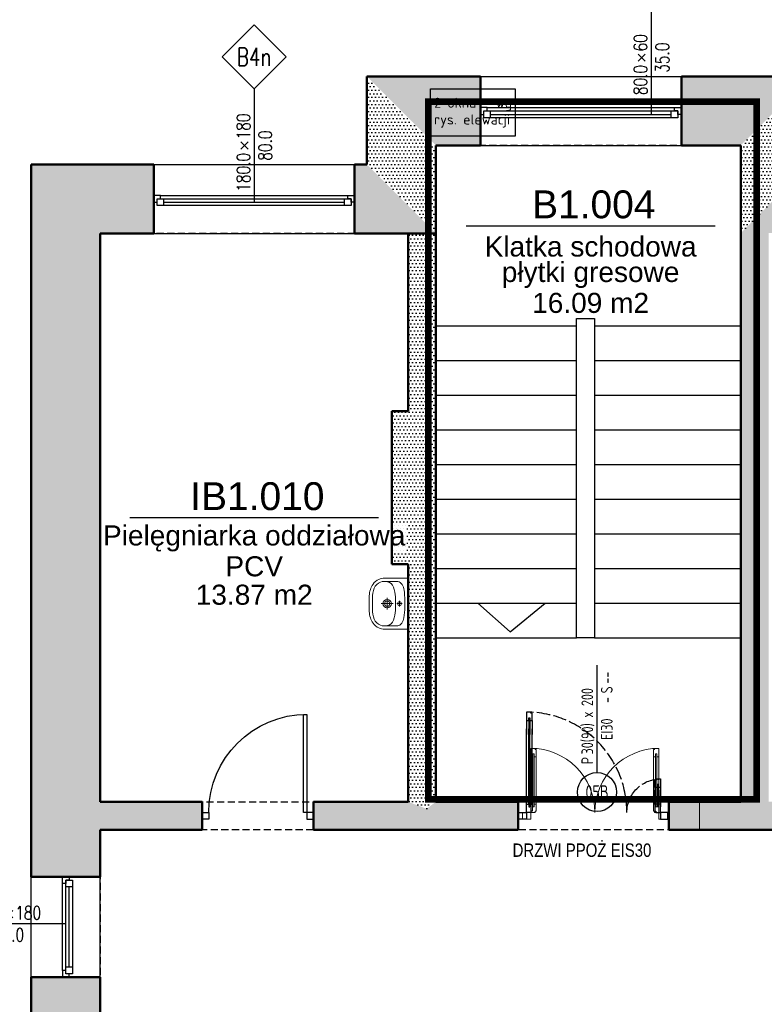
# Model space of a CAD drawing. Header units: millimetres. Extents: x 509 to 7952, y 243 to 5804.
# Tile 6 of 54: x 1651 to 2319, y 1619 to 2502. Entities that reach past the tile are written whole.
import ezdxf
from ezdxf.enums import TextEntityAlignment as Align

# ---------------------------------------------------------------- set-up
doc = ezdxf.new("R2010")
doc.units = ezdxf.units.MM
for name, pattern in [('ACAD_ISO02W100', [15, 12, -3]), ('DIVIDE', [31.75, 12.7, -6.35, 0, -6.35, 0, -6.35]), ('HIDDEN', [9.525, 6.35, -3.175])]:
    doc.linetypes.add(name, pattern=pattern)
for name, color, linetype in [('WK-Drzwi', 9, 'Continuous'), ('WK-EtykDrzwi', 11, 'Continuous'), ('WK-EtykOkna', 11, 'Continuous'), ('WK-EtykPow', 173, 'Continuous'), ('WK-Okna', 143, 'Continuous'), ('WK-Otwory', 9, 'Continuous'), ('WK-PPoż', 1, 'Continuous'), ('WK-Schody', 254, 'Continuous'), ('WK-Ściany', 7, 'Continuous')]:
    doc.layers.add(name, color=color, linetype=linetype)
for name, color, linetype, lineweight in [('WK-INSTALACJE WODKAN', 170, 'Continuous', 5), ('WK-MEBLE', 34, 'Continuous', 5), ('WK-Wyburzenia', 6, 'Continuous', 5)]:
    doc.layers.add(name, color=color, linetype=linetype, lineweight=lineweight)
doc.layers.add('WK-Pomieszczenia', color=173, linetype='Continuous', plot=False)
doc.layers.add('WK-Uwagi', color=2, linetype='Continuous', plot=False)
doc.styles.add('Arial', font='micross.ttf', dxfattribs={"width": 0.9})
doc.styles.add('iso cp', font='isocpeur.ttf')
doc.styles.add('RomanS-Narrow', font='romans.shx', dxfattribs={"width": 0.8})
doc.styles.get("Standard").update_dxf_attribs({"font": 'ARIAL.TTF'})
pattern_1 = [(360, (534.9164, 699.143), (1.5875, 3.175), [0, -3.175])]
pattern_2 = [(360, (534.9164, 699.143), (1.5875, 3.175), [0, -3.175])]

# ---------------------------------------------------------------- blocks, each defined once
blk = doc.blocks.new('L2')
at = {"color": 8}
for p, q in [((7.5, 5), (20, 5)), ((7.5, 0), (20, 0))]:
    blk.add_line(p, q, dxfattribs=at)
at = {"color": 4}
for p, q in [((7.5, 3), (20, 3)), ((7.5, 2), (20, 2))]:
    blk.add_line(p, q, dxfattribs=at)
blk.add_lwpolyline([(0, 1), (0, 5), (7.5, 5), (7.5, 3), (5, 3), (5, 2), (7.5, 2), (7.5, 0), (1, 0), (1, 1)], close=True)
blk = doc.blocks.new('L3')
for p, q in [((-22.5, -0.5), (-22.5, 0.5)), ((22.5, -0.5), (22.5, 0.5))]:
    blk.add_line(p, q)
at = {"color": 8}
for p, q in [((-15, 2.5), (15, 2.5)), ((-15, -2.5), (15, -2.5))]:
    blk.add_line(p, q, dxfattribs=at)
at = {"color": 4}
for p, q in [((-15, 0.5), (15, 0.5)), ((-15, 0.5), (15, 0.5)), ((-15, -0.5), (15, -0.5)), ((-15, -0.5), (15, -0.5))]:
    blk.add_line(p, q, dxfattribs=at)
blk = doc.blocks.new('J50a')
for p, q in [((20.85, 0), (-20.85, 0)), ((-23, -2.14), (-23, -21)), ((2.53, -7.68), (-2.53, -7.68)), ((0, -10.13), (0, -5.23)), ((23, -21), (23, -2.14)), ((-20, -20.98), (-20, -10.2)), ((0, -23.98), (0, -13.48)), ((20, -10.2), (20, -20.98)), ((-5.34, -18.73), (5.34, -18.73))]:
    blk.add_line(p, q)
at = {"flags": 128}
for points in [[(-20.85, 0, 0.056329), (-22.22, -0.1, 0.274623), (-22.85, -0.67, 0.078029), (-23, -2.14, 0.987626)], [(20.85, 0, -0.056329), (22.22, -0.1, -0.274623), (22.85, -0.67, -0.078029), (23, -2.14, -0.987626)], [(-20, -10.2, -0.104891), (-19.52, -7.91, -0.153237), (-17.09, -5.29, -0.096443), (-12.1, -3.56, -0.04719), (-3.09, -2.97), (-2.75, -2.97, 0.009116), (2.75, -2.97), (3.09, -2.97, -0.053543), (12.87, -3.72, -0.091574), (17.37, -5.47, -0.166964), (19.69, -8.36, -0.062926), (20, -10.2, -1.040135)], [(-23, -21, 0.111521), (-21.76, -26.31, 0.123014), (-17.56, -31.31, 0.141312), (-7.12, -34.81, 0.026087), (7.12, -34.81, 0.141312), (17.56, -31.31, 0.123014), (21.76, -26.31, 0.111521), (23, -21)]]:
    blk.add_lwpolyline(points, format="xyb", dxfattribs=at)
blk.add_lwpolyline([(13.79, -30.26, 0.212121), (19.27, -24.85, 0.157769), (19.69, -18.5, 0.270169), (14.76, -12.99, 0.074819), (6.02, -11.37), (6.02, -11.37), (2.16, -11.22), (-2.16, -11.22), (-6.02, -11.37), (-6.02, -11.37, 0.074819), (-14.76, -12.99, 0.270169), (-19.69, -18.5, 0.157769), (-19.27, -24.85, 0.212121), (-13.79, -30.26, 0.110292), (-5.03, -31.99), (0, -32), (5.03, -31.99, 0.110292)], format="xyb", close=True, dxfattribs=at)
for centre, radius in [((0, -7.68), 1.73), ((0, -18.73), 3.78), ((0, -18.73), 2.33)]:
    blk.add_circle(centre, radius)
blk = doc.blocks.new('WK_Pow_tag_01_50')
at = {"color": 0, "linetype": 'ByBlock'}
blk.add_line((-2.789, 0), (2.789, 0), dxfattribs=at)
at = {"color": 0, "linetype": 'ByBlock', "style": 'Arial'}
for tag, height, p in [('POWIERZCHNIE:NUMERAUTO', 0.625, (0.071, 0.482)), ('POWIERZCHNIE:NAZWA', 0.45, (0, -0.455)), ('POWIERZCHNIE_WYKOŃCZENIE:POSADZKA', 0.45, (0, -1.091)), ('POWIERZCHNIE_STYL:POWOBLICZ', 0.45, (0, -1.728))]:
    blk.add_attdef(tag, text='', height=height, dxfattribs=at).set_placement(p, align=Align.MIDDLE)
blk = doc.blocks.new('WK_WindowTag01_50_P')
for p, q in [((0, 2.543), (0, 0)), ((-0.296, 1.353), (-0.133, 1.19)), ((-0.133, 1.353), (-0.296, 1.19))]:
    blk.add_line(p, q)
blk.add_lwpolyline([(0, 2.543), (0.719, 3.262), (0, 3.981), (-0.719, 3.262)], close=True)
at = {"color": 0, "linetype": 'ByBlock', "lineweight": -2, "style": 'RomanS-Narrow', "width": 0.75}
blk.add_attdef('OKNA_OBIEKTY:WYSOKOŚĆ', text='', height=0.3, rotation=90, dxfattribs=at).set_placement((0, 1.412), align=Align.BOTTOM_LEFT)
at = {"color": 0, "linetype": 'ByBlock', "lineweight": -2, "style": 'RomanS-Narrow', "width": 0.75, "flags": 8}
blk.add_attdef('OKNA_OBIEKTY:SYMBOL', text='', height=0.4, dxfattribs=at).set_placement((0, 3.262), align=Align.MIDDLE)
at = {"color": 0, "linetype": 'ByBlock', "lineweight": -2, "style": 'RomanS-Narrow', "width": 0.75}
blk.add_attdef('OKNA_OBIEKTY:PARAPET', text='', height=0.3, rotation=90, dxfattribs=at).set_placement((0.099, 1.271), align=Align.TOP_CENTER)
blk.add_attdef('OKNA_OBIEKTY:SZEROKOŚĆ', text='', height=0.3, rotation=90, dxfattribs=at).set_placement((0, 1.106), align=Align.BOTTOM_RIGHT)
blk = doc.blocks.new('WK_WindowTag01_50_L')
for p, q in [((0, -2.543), (0, 0)), ((-0.296, -1.19), (-0.133, -1.353)), ((-0.133, -1.19), (-0.296, -1.353))]:
    blk.add_line(p, q)
blk.add_lwpolyline([(0, -2.543), (0.719, -3.262), (0, -3.981), (-0.719, -3.262)], close=True)
at = {"color": 0, "linetype": 'ByBlock', "lineweight": -2, "style": 'RomanS-Narrow', "width": 0.75}
blk.add_attdef('OKNA_OBIEKTY:WYSOKOŚĆ', text='', height=0.3, rotation=90, dxfattribs=at).set_placement((0, -1.131), align=Align.BOTTOM_LEFT)
blk.add_attdef('OKNA_OBIEKTY:PARAPET', text='', height=0.3, rotation=90, dxfattribs=at).set_placement((0.099, -1.271), align=Align.TOP_CENTER)
blk.add_attdef('OKNA_OBIEKTY:SZEROKOŚĆ', text='', height=0.3, rotation=90, dxfattribs=at).set_placement((0, -1.437), align=Align.BOTTOM_RIGHT)
at = {"color": 0, "linetype": 'ByBlock', "lineweight": -2, "style": 'RomanS-Narrow', "width": 0.75, "flags": 8}
blk.add_attdef('OKNA_OBIEKTY:SYMBOL', text='', height=0.4, dxfattribs=at).set_placement((0, -3.262), align=Align.MIDDLE)
blk = doc.blocks.new('WK_Door_Tag_02_50L')
at = {"color": 0, "linetype": 'ByBlock', "lineweight": -2}
blk.add_line((0, 0), (0, 2.75), dxfattribs=at)
blk.add_circle((0, -0.5), 0.5, dxfattribs=at)
at = {"color": 0, "linetype": 'ByBlock', "lineweight": -2, "style": 'RomanS-Narrow', "width": 0.75}
for tag, p in [('DRZWI_OBIEKTY:WYPOSAZENIESAMOZAMYKACZ', (0.1, 2.031)), ('DRZWI_OBIEKTY:WYPOSAZENIEKRATKAWENT', (0.1, 1.781)), ('DRZWI_OBIEKTY:KONTROLADOSTĘPU', (0.1, 2.28)), ('DRZWI_STYL:KLASAPPOŻ', (0.1, 0.839))]:
    blk.add_attdef(tag, text='', height=0.3, rotation=90, dxfattribs=at).set_placement(p, align=Align.TOP_LEFT)
for tag, p in [('DRZWI_STYL:KIERUNEKOTWIERANIAZNAK', (-0.1, 0.214)), ('DRZWI_STYL:ROZMIAR', (-0.1, 0.464))]:
    blk.add_attdef(tag, p, '', height=0.3, rotation=90, dxfattribs=at)
at = {"color": 0, "linetype": 'ByBlock', "lineweight": -2, "style": 'RomanS-Narrow', "width": 0.75, "flags": 4}
blk.add_attdef('DRZWI_OBIEKTY:SYMBOL', text='', height=0.35, rotation=360, dxfattribs=at).set_placement((0, -0.5), align=Align.MIDDLE_CENTER)

msp = doc.modelspace()

# ---------------------------------------------------------------- hatches: boundary and pattern name
at = {"layer": 'WK-Ściany', "linetype": 'Continuous', "lineweight": -3}
h = msp.add_hatch(dxfattribs=at)
h.set_pattern_fill('DOTS', color=253, scale=2, style=0)
h.set_pattern_definition(pattern_1)
h.paths.add_polyline_path([(2024.24, 2389.37), (1962.24, 2451.37), (1962.24, 2372.47), (2024.24, 2310.47)], flags=0)
h = msp.add_hatch(dxfattribs=at)
h.set_pattern_fill('DOTS', color=253, scale=2, style=0)
h.set_pattern_definition(pattern_1)
h.paths.add_polyline_path([(2297.53, 2389.37), (2359.53, 2451.37), (2244.3, 2451.37), (2244.3, 2389.37)], flags=0)
h.paths.add_polyline_path([(2064.3, 2389.37), (2064.3, 2451.37), (1962.24, 2451.37), (2024.24, 2389.37)], flags=0)
h = msp.add_hatch(dxfattribs=at)
h.set_pattern_fill('DOTS', color=253, scale=2, style=0)
h.set_pattern_definition(pattern_2)
h.paths.add_polyline_path([(2297.53, 2310.87), (2359.53, 2372.87), (2359.53, 2451.37), (2297.53, 2389.37)], flags=0)
h = msp.add_hatch(dxfattribs=at)
h.set_pattern_fill('DOTS', color=253, scale=2, style=0)
h.set_pattern_definition(pattern_1)
h.paths.add_polyline_path([(1723.3, 2310.47), (1661.3, 2372.47), (1661.3, 1775.53), (1704.72, 1783.87), (1723.3, 1800.53)], flags=0)
h.paths.add_polyline_path([(1723.3, 1775.53), (1704.72, 1783.87), (1661.3, 1775.53), (1661.3, 1733.26), (1723.3, 1733.26)], flags=0)
h.paths.add_polyline_path([(1723.3, 1643.26), (1661.3, 1643.26), (1661.3, 1594.46), (1723.3, 1594.46)], flags=0)
h.paths.add_polyline_path([(1723.3, 1504.46), (1661.3, 1504.46), (1661.3, 1459.09), (1723.3, 1459.09)], flags=0)
h.paths.add_polyline_path([(1723.3, 1369.09), (1661.3, 1369.09), (1661.3, 1327.17), (1704.72, 1318.84), (1723.3, 1327.17)], flags=0)
h.paths.add_polyline_path([(1723.3, 1052.17), (1703.64, 1056.17), (1661.3, 1052.17), (1661.3, 790.92), (1723.3, 852.92)], flags=0)
h.paths.add_polyline_path([(1723.3, 1302.17), (1704.72, 1318.84), (1661.3, 1327.17), (1661.3, 1189.48), (1703.64, 1193.48), (1723.3, 1201.48)], flags=0)
h.paths.add_polyline_path([(1723.3, 1189.48), (1703.64, 1193.48), (1661.3, 1189.48), (1661.3, 1052.17), (1703.64, 1056.17), (1723.3, 1064.17)], flags=0)
h = msp.add_hatch(dxfattribs=at)
h.set_pattern_fill('DOTS', color=253, scale=2, style=0)
h.set_pattern_definition([(360, (534.9164, 699.143), (1.5875, 3.175), [0, -3.175])])
h.paths.add_polyline_path([(2024.24, 2310.47), (1962.24, 2372.47), (1951.2, 2372.47), (1951.2, 2310.47)], flags=0)
h.paths.add_polyline_path([(1771.2, 2310.47), (1771.2, 2372.47), (1661.3, 2372.47), (1723.3, 2310.47)], flags=0)
h = msp.add_hatch(dxfattribs=at)
h.set_pattern_fill('DOTS', color=253, scale=2, style=0)
h.set_pattern_definition(pattern_2)
h.paths.add_polyline_path([(2845.98, 2310.87), (2849.98, 2330.54), (2857.98, 2310.87), (2964.45, 2310.87), (2964.45, 2372.87), (2845.04, 2372.87), (2845.04, 2310.87)], flags=0)
h.paths.add_polyline_path([(2665.04, 2310.87), (2665.04, 2372.87), (2550.38, 2372.87), (2550.38, 2310.87)], flags=0)
h.paths.add_polyline_path([(2370.38, 2310.87), (2370.38, 2372.87), (2359.53, 2372.87), (2297.53, 2310.87), (2322.53, 2310.87)], flags=0)
h.paths.add_polyline_path([(3198.23, 2310.87), (3202.23, 2330.54), (3210.23, 2310.87), (3261.23, 2310.87), (3261.23, 2372.87), (3144.45, 2372.87), (3144.45, 2310.87)], flags=0)
h.paths.add_polyline_path([(3494.84, 2310.87), (3498.84, 2330.54), (3506.84, 2310.87), (3560.99, 2310.87), (3560.99, 2372.87), (3441.23, 2372.87), (3441.23, 2310.87)], flags=0)
h.paths.add_polyline_path([(3794.2, 2310.87), (3798.2, 2330.54), (3806.2, 2310.87), (3854.17, 2310.87), (3854.17, 2372.87), (3740.99, 2372.87), (3740.99, 2310.87)], flags=0)
h.paths.add_polyline_path([(4399.17, 2310.87), (4399.17, 2372.87), (4339.24, 2372.87), (4339.24, 2310.87)], flags=0)
h.paths.add_polyline_path([(4159.24, 2310.87), (4159.24, 2372.87), (4034.17, 2372.87), (4034.17, 2310.87), (4092.32, 2310.87), (4096.32, 2330.54), (4104.32, 2310.87)], flags=0)
h = msp.add_hatch(dxfattribs=at)
h.set_pattern_fill('DOTS', color=253, scale=2, style=0)
h.set_pattern_definition(pattern_1)
h.paths.add_polyline_path([(2024.24, 2310.46), (1999.24, 2310.46), (1999.24, 2151.02), (2024.24, 2151.02)], flags=0)
h = msp.add_hatch(dxfattribs=at)
h.set_pattern_fill('DOTS', color=253, scale=2, style=0)
h.set_pattern_definition(pattern_1)
h.paths.add_polyline_path([(2297.53, 1800.53), (2314.2, 1794.28), (2322.53, 1800.53), (2322.53, 2310.87), (2297.53, 2310.87)], flags=0)
h = msp.add_hatch(dxfattribs=at)
h.set_pattern_fill('DOTS', color=253, scale=2, style=0)
h.set_pattern_definition(pattern_1)
h.paths.add_polyline_path([(1984.78, 2151.02), (1984.78, 2013.88), (1999.24, 2013.88), (2024.24, 2013.88), (2024.24, 2151.02), (1999.24, 2151.02)], flags=0)
h = msp.add_hatch(dxfattribs=at)
h.set_pattern_fill('DOTS', color=253, scale=2, style=0)
h.set_pattern_definition(pattern_1)
h.paths.add_polyline_path([(2024.24, 2013.88), (1999.24, 2013.88), (1999.24, 1800.53), (2015.91, 1794.28), (2024.24, 1800.53)], flags=0)
h = msp.add_hatch(dxfattribs=at)
h.set_pattern_fill('DOTS', color=253, scale=2, style=0)
h.set_pattern_definition([(8e-12, (534.9164, 699.143), (1.5875, 3.175), [0, -3.175])])
h.paths.add_polyline_path([(1723.3, 1800.53), (1704.72, 1783.87), (1723.3, 1775.53), (1814.5, 1775.53), (1814.5, 1800.53)], flags=0)
h.paths.add_polyline_path([(1914.5, 1800.53), (1914.5, 1775.53), (2024.24, 1775.53), (2015.91, 1794.28), (1999.24, 1800.53)], flags=0)
h.paths.add_polyline_path([(2024.24, 1800.53), (2015.91, 1794.28), (2024.24, 1775.53), (2097.98, 1775.53), (2097.98, 1800.53)], flags=0)
h.paths.add_polyline_path([(2232.98, 1800.53), (2232.98, 1775.53), (2322.53, 1775.53), (2314.2, 1794.28), (2297.53, 1800.53)], flags=0)
h.paths.add_polyline_path([(2322.53, 1800.53), (2314.2, 1794.28), (2322.53, 1775.53), (2388.51, 1775.53), (2388.51, 1800.53)], flags=0)
h.paths.add_polyline_path([(2488.26, 1800.53), (2488.26, 1775.53), (2553.34, 1775.53), (2553.34, 1800.53)], flags=0)
h.paths.add_polyline_path([(2673.34, 1800.53), (2673.34, 1775.53), (2690.5, 1775.53), (2694.5, 1793.2), (2690.5, 1800.53)], flags=0)
h.paths.add_polyline_path([(2702.5, 1800.53), (2694.5, 1793.2), (2690.5, 1775.53), (2875.63, 1775.53), (2888.3, 1795.37), (2875.63, 1800.53)], flags=0)
h.paths.add_polyline_path([(2913.63, 1800.53), (2888.3, 1795.37), (2875.63, 1775.53), (3002.01, 1775.53), (3002.01, 1800.53)], flags=0)
h.paths.add_polyline_path([(3122.01, 1800.53), (3122.01, 1775.53), (3198.23, 1775.53), (3202.23, 1793.2), (3198.23, 1800.53)], flags=0)
h.paths.add_polyline_path([(3210.23, 1800.53), (3202.23, 1793.2), (3198.23, 1775.53), (3210.6, 1775.53), (3210.6, 1800.53)], flags=0)
h.paths.add_polyline_path([(3310.6, 1800.53), (3310.6, 1775.53), (3471.44, 1775.53), (3484.11, 1795.37), (3471.44, 1800.53)], flags=0)
h.paths.add_polyline_path([(3509.44, 1800.53), (3484.11, 1795.37), (3471.44, 1775.53), (3687.57, 1775.53), (3687.57, 1800.53)], flags=0)
h.paths.add_polyline_path([(3787.57, 1800.53), (3787.57, 1775.53), (3794.2, 1775.53), (3798.2, 1793.2), (3794.2, 1800.53)], flags=0)
h.paths.add_polyline_path([(3806.2, 1800.53), (3798.2, 1793.2), (3794.2, 1775.53), (3851.2, 1775.53), (3851.2, 1800.53)], flags=0)

# ---------------------------------------------------------------- linework, layer by layer
at = {"layer": 'WK-Drzwi', "color": 9, "linetype": 'Continuous', "lineweight": -3}
for points in [[(1908.5, 1791.03), (1905.5, 1791.03), (1905.5, 1879.03), (1908.5, 1879.03)], [(1820.5, 1785.03), (1814.5, 1785.03), (1814.5, 1791.03), (1820.5, 1791.03)], [(1908.5, 1785.03), (1914.5, 1785.03), (1914.5, 1791.03), (1908.5, 1791.03)]]:
    msp.add_lwpolyline(points, close=True, dxfattribs=at)
at = {"layer": 'WK-Drzwi', "color": 9, "linetype": 'ACAD_ISO02W100', "lineweight": -3}
for points in [[(2105.48, 1785.03), (2097.98, 1785.03), (2097.98, 1791.03), (2105.48, 1791.03)], [(2225.48, 1785.03), (2232.98, 1785.03), (2232.98, 1791.03), (2225.48, 1791.03)]]:
    msp.add_lwpolyline(points, close=True, dxfattribs=at)
at = {"layer": 'WK-Drzwi', "color": 8, "linetype": 'Continuous', "lineweight": -3, "extrusion": (0, 0, -1)}
msp.add_arc((-1908.5, 1791.03), 88, 0, 90, dxfattribs=at)
at = {"layer": 'WK-Drzwi', "color": 8, "linetype": 'ACAD_ISO02W100', "lineweight": -3}
msp.add_arc((2105.48, 1791.03), 90, 0, 90, dxfattribs=at)
at = {"layer": 'WK-Drzwi', "color": 8, "linetype": 'ACAD_ISO02W100', "lineweight": -3, "extrusion": (0, 0, -1)}
msp.add_arc((-2225.48, 1791.03), 30, 0, 90, dxfattribs=at)
at = {"layer": 'WK-MEBLE', "ltscale": 1.3}
msp.add_line((2260.56, 1800.53), (2260.56, 1775.53), dxfattribs=at)
at = {"layer": 'WK-Okna', "color": 143, "linetype": 'Continuous', "lineweight": -3}
for p, q in [((2064.3, 2451.37), (2244.3, 2451.37)), ((2070.3, 2423.37), (2238.3, 2423.37)), ((2073.3, 2414.37), (2073.3, 2420.37)), ((2073.3, 2417.37), (2235.3, 2417.37)), ((2235.3, 2414.37), (2235.3, 2420.37)), ((2064.3, 2389.37), (2244.3, 2389.37)), ((1771.2, 2372.47), (1951.2, 2372.47)), ((1777.2, 2344.47), (1945.2, 2344.47)), ((1780.2, 2335.47), (1780.2, 2341.47)), ((1942.2, 2335.47), (1942.2, 2341.47)), ((1780.2, 2338.47), (1942.2, 2338.47)), ((1771.2, 2310.47), (1951.2, 2310.47)), ((1661.3, 1643.26), (1661.3, 1733.26)), ((1723.3, 1643.26), (1723.3, 1733.26)), ((1689.3, 1649.26), (1689.3, 1727.26)), ((1698.3, 1724.26), (1692.3, 1724.26)), ((1695.3, 1652.26), (1695.3, 1724.26)), ((1698.3, 1652.26), (1692.3, 1652.26))]:
    msp.add_line(p, q, dxfattribs=at)
for points in [[(2070.3, 2423.37), (2064.3, 2423.37), (2064.3, 2417.37), (2067.3, 2417.37), (2067.3, 2420.37), (2070.3, 2420.37)], [(2238.3, 2423.37), (2244.3, 2423.37), (2244.3, 2417.37), (2241.3, 2417.37), (2241.3, 2420.37), (2238.3, 2420.37)], [(2067.3, 2414.37), (2067.3, 2420.37), (2241.3, 2420.37), (2241.3, 2414.37)], [(1777.2, 2344.47), (1771.2, 2344.47), (1771.2, 2338.47), (1774.2, 2338.47), (1774.2, 2341.47), (1777.2, 2341.47)], [(1774.2, 2335.47), (1774.2, 2341.47), (1948.2, 2341.47), (1948.2, 2335.47)], [(1945.2, 2344.47), (1951.2, 2344.47), (1951.2, 2338.47), (1948.2, 2338.47), (1948.2, 2341.47), (1945.2, 2341.47)], [(1689.3, 1727.26), (1689.3, 1733.26), (1695.3, 1733.26), (1695.3, 1730.26), (1692.3, 1730.26), (1692.3, 1727.26)], [(1698.3, 1646.26), (1692.3, 1646.26), (1692.3, 1730.26), (1698.3, 1730.26)], [(1689.3, 1649.26), (1689.3, 1643.26), (1695.3, 1643.26), (1695.3, 1646.26), (1692.3, 1646.26), (1692.3, 1649.26)]]:
    msp.add_lwpolyline(points, close=True, dxfattribs=at)
at = {"layer": 'WK-Otwory', "color": 9, "linetype": 'HIDDEN', "lineweight": -3}
for p, q in [((2064.3, 2451.37), (2244.3, 2451.37)), ((2064.3, 2389.37), (2244.3, 2389.37))]:
    msp.add_line(p, q, dxfattribs=at)
at = {"layer": 'WK-Otwory', "color": 9, "linetype": 'Continuous', "lineweight": -3}
for p, q in [((2064.3, 2451.37), (2064.3, 2389.37)), ((2244.3, 2451.37), (2244.3, 2389.37))]:
    msp.add_line(p, q, dxfattribs=at)
at = {"layer": 'WK-Pomieszczenia', "color": 173, "linetype": 'HIDDEN', "lineweight": -3}
for p, q in [((2024.24, 1800.53), (2024.24, 2389.37)), ((2297.53, 2389.37), (2024.24, 2389.37)), ((2297.53, 1800.53), (2297.53, 2389.37)), ((1723.3, 2310.46), (1723.3, 1800.53)), ((1999.24, 2310.46), (1723.3, 2310.46)), ((1999.24, 2151.02), (1999.24, 2310.46)), ((1984.78, 2013.88), (1984.78, 2151.02)), ((1984.78, 2151.02), (1999.24, 2151.02)), ((1999.24, 2013.88), (1984.78, 2013.88)), ((1999.24, 1800.53), (1999.24, 2013.88)), ((1723.3, 1800.53), (1999.24, 1800.53)), ((2024.24, 1800.53), (2297.53, 1800.53)), ((1723.3, 1775.53), (1723.3, 1327.17)), ((5314.76, 1775.53), (1723.3, 1775.53))]:
    msp.add_line(p, q, dxfattribs=at)
at = {"layer": 'WK-PPoż', "color": 1, "linetype": 'DIVIDE', "const_width": 6}
msp.add_lwpolyline([(2017.48, 2428.84), (2311.85, 2428.84), (2311.85, 1802.67), (2017.48, 1802.67)], close=True, dxfattribs=at)
at = {"layer": 'WK-Schody', "ltscale": 0.5}
for points in [[(2024.24, 2227.62), (2150.43, 2227.62)], [(2150.43, 1947.81), (2150.43, 2234.08), (2166.5, 2234.08), (2166.5, 1947.81), (2150.43, 1947.81)], [(2166.5, 2227.62), (2297.53, 2227.62)], [(2024.24, 2196.53), (2150.43, 2196.53)], [(2166.5, 2196.53), (2297.53, 2196.53)], [(2024.24, 2165.44), (2150.43, 2165.44)], [(2166.5, 2165.44), (2297.53, 2165.44)], [(2024.24, 2134.35), (2150.43, 2134.35)], [(2166.5, 2134.35), (2297.53, 2134.35)], [(2024.24, 2103.26), (2150.43, 2103.26)], [(2166.5, 2103.26), (2297.53, 2103.26)], [(2024.24, 2072.17), (2150.43, 2072.17)], [(2166.5, 2072.17), (2297.53, 2072.17)], [(2024.24, 2041.08), (2150.43, 2041.08)], [(2166.5, 2041.08), (2297.53, 2041.08)], [(2024.24, 2009.99), (2150.43, 2009.99)], [(2166.5, 2009.99), (2297.53, 2009.99)], [(2024.24, 1978.9), (2150.43, 1978.9)], [(2061.68, 1978.9), (2090.88, 1953.2), (2122.23, 1978.9)], [(2166.5, 1978.9), (2297.53, 1978.9)], [(2024.24, 1947.81), (2150.43, 1947.81)], [(2166.5, 1947.81), (2297.53, 1947.81)]]:
    msp.add_lwpolyline(points, dxfattribs=at)
at = {"layer": 'WK-Uwagi', "ltscale": 1.3}
msp.add_lwpolyline([(2019.37, 2440.33), (2095.36, 2440.33), (2095.36, 2397.84), (2019.37, 2397.84)], close=True, dxfattribs=at)
at = {"layer": 'WK-Wyburzenia', "color": 6, "linetype": 'Continuous', "lineweight": 5}
for points in [[(2109.26, 1785.03), (2101.76, 1785.03), (2101.76, 1791.03), (2109.26, 1791.03)], [(2224.26, 1785.03), (2231.76, 1785.03), (2231.76, 1791.03), (2224.26, 1791.03)]]:
    msp.add_lwpolyline(points, close=True, dxfattribs=at)
at = {"layer": 'WK-Wyburzenia', "color": 8, "linetype": 'Continuous', "lineweight": 5}
msp.add_arc((2109.26, 1791.03), 57.5, 0, 90, dxfattribs=at)
at = {"layer": 'WK-Wyburzenia', "color": 8, "linetype": 'Continuous', "lineweight": 5, "extrusion": (0, 0, -1)}
msp.add_arc((-2224.26, 1791.03), 57.5, 0, 90, dxfattribs=at)
at = {"layer": 'WK-Ściany', "color": 7, "linetype": 'Continuous', "lineweight": 50}
for p, q in [((1962.24, 2451.37), (1962.24, 2372.47)), ((2064.3, 2451.37), (1962.24, 2451.37)), ((2064.3, 2389.37), (2064.3, 2451.37)), ((2359.53, 2451.37), (2244.3, 2451.37)), ((2244.3, 2451.37), (2244.3, 2389.37)), ((2024.24, 2310.47), (2024.24, 2389.37)), ((2024.24, 2389.37), (2064.3, 2389.37)), ((2244.3, 2389.37), (2297.53, 2389.37)), ((2297.53, 2389.37), (2297.53, 2310.87)), ((1661.3, 1733.26), (1661.3, 2372.47)), ((1771.2, 2372.47), (1661.3, 2372.47)), ((1771.2, 2310.47), (1771.2, 2372.47)), ((1962.24, 2372.47), (1951.2, 2372.47)), ((1951.2, 2372.47), (1951.2, 2310.47)), ((1723.3, 1800.53), (1723.3, 2310.47)), ((1723.3, 2310.47), (1771.2, 2310.47)), ((1951.2, 2310.47), (2024.24, 2310.47)), ((2024.24, 2310.46), (1999.24, 2310.46)), ((1999.24, 2310.46), (1999.24, 2151.02)), ((2024.24, 2151.02), (2024.24, 2310.46)), ((2297.53, 2310.87), (2297.53, 1800.53)), ((1984.78, 2151.02), (1984.78, 2013.88)), ((1999.24, 2151.02), (1984.78, 2151.02)), ((2024.24, 2013.88), (2024.24, 2151.02)), ((1984.78, 2013.88), (1999.24, 2013.88)), ((1999.24, 2013.88), (1999.24, 1800.53)), ((2024.24, 1800.53), (2024.24, 2013.88)), ((1814.5, 1800.53), (1723.3, 1800.53)), ((1814.5, 1775.53), (1814.5, 1800.53)), ((1914.5, 1800.53), (1914.5, 1775.53)), ((1999.24, 1800.53), (1914.5, 1800.53)), ((2097.98, 1800.53), (2024.24, 1800.53)), ((2097.98, 1775.53), (2097.98, 1800.53)), ((2232.98, 1800.53), (2232.98, 1775.53)), ((2297.53, 1800.53), (2232.98, 1800.53)), ((1723.3, 1733.26), (1723.3, 1775.53)), ((1723.3, 1775.53), (1814.5, 1775.53)), ((1914.5, 1775.53), (2097.98, 1775.53)), ((2232.98, 1775.53), (2388.51, 1775.53)), ((1661.3, 1733.26), (1723.3, 1733.26)), ((1723.3, 1643.26), (1661.3, 1643.26)), ((1661.3, 1643.26), (1661.3, 1594.46)), ((1723.3, 1594.46), (1723.3, 1643.26))]:
    msp.add_line(p, q, dxfattribs=at)

# ---------------------------------------------------------------- block references
at = {"layer": 'WK-Drzwi', "color": 9, "linetype": 'ACAD_ISO02W100', "lineweight": -3, "extrusion": (0, 0, -1), "zscale": -1}
for p, rotation in [((-2110.48, 1881.03), 270.0000000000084), ((-2220.48, 1791.03), 90.00000000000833)]:
    msp.add_blockref('L2', p, dxfattribs=dict(at, rotation=rotation))
at = {"layer": 'WK-Drzwi', "color": 9, "linetype": 'ACAD_ISO02W100', "lineweight": -3}
for p, xscale, rotation in [((2107.98, 1836.03), 1.99999999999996, 89.99999999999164), ((2222.98, 1806.03), 0.6666666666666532, 269.9999999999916)]:
    msp.add_blockref('L3', p, dxfattribs=dict(at, xscale=xscale, rotation=rotation))
for p, rotation in [((2220.48, 1821.03), 269.9999999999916), ((2110.48, 1791.03), 89.99999999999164)]:
    msp.add_blockref('L2', p, dxfattribs=dict(at, rotation=rotation))
at = {"layer": 'WK-EtykDrzwi', "color": 11, "linetype": 'Continuous', "lineweight": -3, "ltscale": 1.3}
ref = msp.add_blockref('WK_Door_Tag_02_50L', (2168.71, 1826.79), dxfattribs=dict(at, xscale=35, yscale=35, zscale=35))
ref.add_attrib('DRZWI_OBIEKTY:KONTROLADOSTĘPU', '--', dxfattribs={"layer": '0', "color": 0, "linetype": 'ByBlock', "lineweight": -2, "height": 10.5, "rotation": 90, "style": 'iso cp', "width": 0.75}).set_placement((2172.21, 1906.61), align=Align.TOP_LEFT)
ref.add_attrib('DRZWI_STYL:KIERUNEKOTWIERANIAZNAK', 'P', (2165.21, 1834.3), dxfattribs={"layer": '0', "color": 0, "linetype": 'ByBlock', "lineweight": -2, "height": 10.5, "rotation": 90, "style": 'iso cp', "width": 0.75})
ref.add_attrib('DRZWI_STYL:KLASAPPOŻ', 'EI30', dxfattribs={"layer": '0', "color": 0, "linetype": 'ByBlock', "lineweight": -2, "height": 10.5, "rotation": 90, "style": 'iso cp', "width": 0.75}).set_placement((2172.21, 1856.18), align=Align.TOP_LEFT)
ref.add_attrib('DRZWI_STYL:ROZMIAR', '30(90) x 200', (2165.21, 1843.05), dxfattribs={"layer": '0', "color": 0, "linetype": 'ByBlock', "lineweight": -2, "height": 10.5, "rotation": 90, "style": 'iso cp', "width": 0.75})
ref.add_attrib('DRZWI_OBIEKTY:WYPOSAZENIESAMOZAMYKACZ', 'S', dxfattribs={"layer": '0', "color": 0, "linetype": 'ByBlock', "lineweight": -2, "height": 10.5, "rotation": 90, "style": 'iso cp', "width": 0.75}).set_placement((2172.21, 1897.87), align=Align.TOP_LEFT)
ref.add_attrib('DRZWI_OBIEKTY:WYPOSAZENIEKRATKAWENT', '-', dxfattribs={"layer": '0', "color": 0, "linetype": 'ByBlock', "lineweight": -2, "height": 10.5, "rotation": 90, "style": 'iso cp', "width": 0.75}).set_placement((2172.21, 1889.12), align=Align.TOP_LEFT)
ref.add_attrib('DRZWI_OBIEKTY:SYMBOL', '05B', dxfattribs={"layer": '0', "color": 0, "linetype": 'ByBlock', "lineweight": -2, "height": 12.25, "style": 'iso cp', "width": 0.75}).set_placement((2168.71, 1809.29), align=Align.MIDDLE_CENTER)
at = {"layer": 'WK-EtykOkna', "color": 11, "linetype": 'Continuous', "lineweight": -3, "ltscale": 1.3}
ref = msp.add_blockref('WK_WindowTag01_50_P', (2217.28, 2417.37), dxfattribs=dict(at, xscale=40, yscale=40, zscale=40))
ref.add_attrib('OKNA_OBIEKTY:SZEROKOŚĆ', '180.0', dxfattribs={"layer": '0', "color": 0, "linetype": 'ByBlock', "lineweight": -2, "height": 12, "rotation": 90, "style": 'RomanS-Narrow', "width": 0.75}).set_placement((2217.28, 2461.62), align=Align.BOTTOM_RIGHT)
ref.add_attrib('OKNA_OBIEKTY:SYMBOL', 'B1', dxfattribs={"layer": '0', "color": 0, "linetype": 'ByBlock', "lineweight": -2, "height": 16, "style": 'RomanS-Narrow', "width": 0.75}).set_placement((2217.28, 2547.86), align=Align.MIDDLE)
ref.add_attrib('OKNA_OBIEKTY:WYSOKOŚĆ', '60', dxfattribs={"layer": '0', "color": 0, "linetype": 'ByBlock', "lineweight": -2, "height": 12, "rotation": 90, "style": 'RomanS-Narrow', "width": 0.75}).set_placement((2217.28, 2473.84), align=Align.BOTTOM_LEFT)
ref.add_attrib('OKNA_OBIEKTY:PARAPET', '35.0', dxfattribs={"layer": '0', "color": 0, "linetype": 'ByBlock', "lineweight": -2, "height": 12, "rotation": 90, "style": 'RomanS-Narrow', "width": 0.75}).set_placement((2221.25, 2468.23), align=Align.TOP_CENTER)
ref = msp.add_blockref('WK_WindowTag01_50_P', (1861.2, 2338.47), dxfattribs=dict(at, xscale=40, yscale=40, zscale=40))
ref.add_attrib('OKNA_OBIEKTY:SZEROKOŚĆ', '180.0', dxfattribs={"layer": '0', "color": 0, "linetype": 'ByBlock', "lineweight": -2, "height": 12, "rotation": 90, "style": 'RomanS-Narrow', "width": 0.75}).set_placement((1861.2, 2382.71), align=Align.BOTTOM_RIGHT)
ref.add_attrib('OKNA_OBIEKTY:SYMBOL', 'B4n', dxfattribs={"layer": '0', "color": 0, "linetype": 'ByBlock', "lineweight": -2, "height": 16, "style": 'RomanS-Narrow', "width": 0.75}).set_placement((1861.2, 2468.95), align=Align.MIDDLE)
ref.add_attrib('OKNA_OBIEKTY:WYSOKOŚĆ', '180', dxfattribs={"layer": '0', "color": 0, "linetype": 'ByBlock', "lineweight": -2, "height": 12, "rotation": 90, "style": 'RomanS-Narrow', "width": 0.75}).set_placement((1861.2, 2394.94), align=Align.BOTTOM_LEFT)
ref.add_attrib('OKNA_OBIEKTY:PARAPET', '80.0', dxfattribs={"layer": '0', "color": 0, "linetype": 'ByBlock', "lineweight": -2, "height": 12, "rotation": 90, "style": 'RomanS-Narrow', "width": 0.75}).set_placement((1865.17, 2389.32), align=Align.TOP_CENTER)
ref = msp.add_blockref('WK_WindowTag01_50_L', (1692.3, 1691.26, -5), dxfattribs=dict(at, xscale=40, yscale=40, zscale=40, rotation=270))
ref.add_attrib('OKNA_OBIEKTY:SYMBOL', 'B5n', dxfattribs={"layer": '0', "color": 0, "linetype": 'ByBlock', "lineweight": -2, "height": 16, "rotation": 270, "style": 'RomanS-Narrow', "width": 0.75}).set_placement((1561.82, 1691.26, -5), align=Align.MIDDLE)
ref.add_attrib('OKNA_OBIEKTY:SZEROKOŚĆ', '90.0', dxfattribs={"layer": '0', "color": 0, "linetype": 'ByBlock', "lineweight": -2, "height": 12, "style": 'RomanS-Narrow', "width": 0.75}).set_placement((1634.84, 1691.26, -5), align=Align.BOTTOM_RIGHT)
ref.add_attrib('OKNA_OBIEKTY:WYSOKOŚĆ', '180', dxfattribs={"layer": '0', "color": 0, "linetype": 'ByBlock', "lineweight": -2, "height": 12, "style": 'RomanS-Narrow', "width": 0.75}).set_placement((1647.06, 1691.26, -5), align=Align.BOTTOM_LEFT)
ref.add_attrib('OKNA_OBIEKTY:PARAPET', '95.0', dxfattribs={"layer": '0', "color": 0, "linetype": 'ByBlock', "lineweight": -2, "height": 12, "style": 'RomanS-Narrow', "width": 0.75}).set_placement((1641.45, 1687.29, -5), align=Align.TOP_CENTER)
at = {"layer": 'WK-EtykPow', "color": 173, "linetype": 'Continuous', "lineweight": -3, "ltscale": 1.3, "xscale": 40, "yscale": 40, "zscale": 40}
for p, values in [((2162.94, 2317.33), {'POWIERZCHNIE_WYKOŃCZENIE:POSADZKA': 'płytki gresowe', 'POWIERZCHNIE:NUMERAUTO': 'B1.004', 'POWIERZCHNIE:NAZWA': 'Klatka schodowa', 'POWIERZCHNIE_STYL:POWOBLICZ': '16.09 m2'}), ((1861.27, 2055.5), {'POWIERZCHNIE_WYKOŃCZENIE:POSADZKA': 'PCV', 'POWIERZCHNIE:NUMERAUTO': 'IB1.010', 'POWIERZCHNIE:NAZWA': 'Pielęgniarka oddziałowa', 'POWIERZCHNIE_STYL:POWOBLICZ': '13.87 m2'})]:
    msp.add_blockref('WK_Pow_tag_01_50', p, dxfattribs=at).add_auto_attribs(values)
at = {"layer": 'WK-INSTALACJE WODKAN', "color": 170, "linetype": 'Continuous', "lineweight": 5, "rotation": 270}
msp.add_blockref('J50a', (1999.24, 1978.34), dxfattribs=at)
at = {"layer": 'WK-Wyburzenia', "color": 6, "linetype": 'Continuous', "lineweight": 5, "extrusion": (0, 0, -1), "zscale": -1}
for p, rotation in [((-2114.26, 1848.53), 270.0000000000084), ((-2219.26, 1791.03), 90.00000000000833)]:
    msp.add_blockref('L2', p, dxfattribs=dict(at, rotation=rotation))
at = {"layer": 'WK-Wyburzenia', "color": 6, "linetype": 'Continuous', "lineweight": 5, "xscale": 1.277777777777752}
for p, rotation in [((2111.76, 1819.78), 89.99999999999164), ((2221.76, 1819.78), 269.9999999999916)]:
    msp.add_blockref('L3', p, dxfattribs=dict(at, rotation=rotation))
at = {"layer": 'WK-Wyburzenia', "color": 6, "linetype": 'Continuous', "lineweight": 5}
for p, rotation in [((2219.26, 1848.53), 269.9999999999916), ((2114.26, 1791.03), 89.99999999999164)]:
    msp.add_blockref('L2', p, dxfattribs=dict(at, rotation=rotation))

# ---------------------------------------------------------------- texts
at = {"layer": 'WK-PPoż', "color": 1, "ltscale": 5, "width": 0.8}
msp.add_text('DRZWI PPOŻ EIS30', height=12, dxfattribs=at).set_placement((2092.98, 1751.17))
at = {"layer": 'WK-Uwagi', "ltscale": 1.3, "insert": (2022.66, 2432.25), "char_height": 9, "width": 72.018, "attachment_point": 1, "style": 'iso cp'}
msp.add_mtext('2 okna - wg rys. elewacji', dxfattribs=at)

doc.saveas('drawing.dxf')
